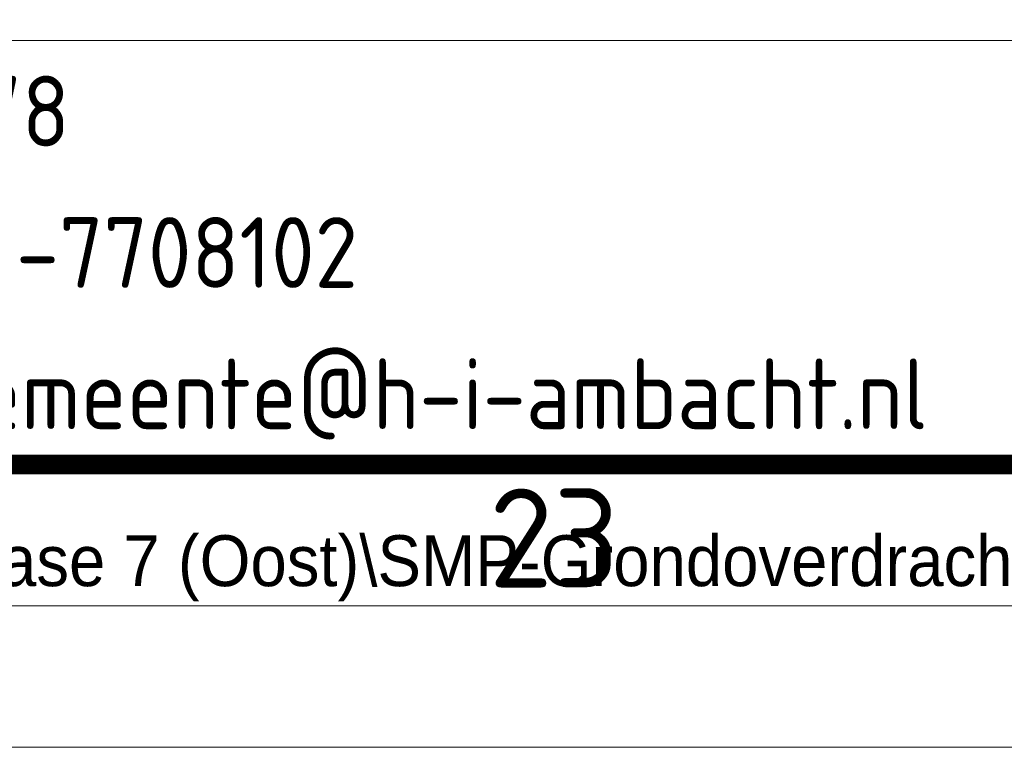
# Paper-space layout 'A0' of a CAD drawing. Header units: metres. Extents: x 0 to 1189, y 0 to 841.
# Tile 5 of 15: x 1101 to 1135, y 0 to 26. Entities that reach past the tile are written whole.
import ezdxf
from ezdxf.enums import TextEntityAlignment as Align

# ---------------------------------------------------------------- set-up
doc = ezdxf.new("R2010")
doc.units = ezdxf.units.M
doc.header["$LTSCALE"] = 0.5
doc.layers.get('0').update_dxf_attribs({"lineweight": 13})
for name, color, linetype, lineweight in [('22BMALSTBC_VOLGER-ZW', 7, 'Continuous', 13), ('X-XX-AL-TEKENBLAD-S @ 1', 7, 'Continuous', 13), ('X-XX-AL-TEKENBLAD_KADER-G', 7, 'Continuous', 13), ('X-XX-AL-TEKENBLAD_KADER_ROOSTERVERDELING-G', 7, 'Continuous', 13), ('X-XX-AL-TEKENBLAD_KADER_ROOSTERVERDELING-T35', 7, 'Continuous', 13)]:
    doc.layers.add(name, color=color, linetype=linetype, lineweight=lineweight)
doc.styles.add('ambacht', font='isocp.shx')
doc.styles.add('ISO', font='iso', dxfattribs={"height": 2.5})
doc.styles.add('NLCS-ISO', font='NLCS-ISO.ttf')
doc.styles.add('StagCAD', font='StagCAD.shx', dxfattribs={"width": 0.96})

# ---------------------------------------------------------------- blocks, each defined once
blk = doc.blocks.new('VOLGER-ZW')
blk.add_line((-170, 15), (-40, 15))
at = {"style": 'ambacht'}
for s, p in [('tel. 14078', (-90, 11.25)), ('fax. 078-7708102', (-90, 6.25)), ('email gemeente@h-i-ambacht.nl', (-90, 1.25))]:
    blk.add_text(s, height=2.5, dxfattribs=at).set_placement(p)
at = {"linetype": 'Continuous', "style": 'ISO', "width": 0.96}
blk.add_attdef('STATUS', text='', height=5, dxfattribs=at).set_placement((-0.871, 71.785), align=Align.RIGHT)
at = {"style": 'ambacht'}
for tag, p, height in [('PROJECTOMSCHRIJVING', (-142.5, 65.25), 3.5), ('TEKENINGNUMMER', (-38.75, 59.375), 3), ('ONDERDEELNAAM', (-142.5, 58.5), 3.5), ('WERKOMSCHRIJVING1', (-142.5, 52.25), 2.5), ('WERKOMSCHRIJVING2', (-142.5, 48.25), 2.5), ('BESTEKNUMMER', (-38.75, 47.5), 2.5), ('WERKOMSCHRIJVING3', (-142.5, 44.25), 2.5), ('WERKOMSCHRIJVING4', (-142.5, 40.25), 2.5), ('WERKOMSCHRIJVING5', (-142.5, 36.25), 2.5), ('SCHAAL', (-38.75, 36.25), 2.5), ('FORMAAT', (-18.75, 36.25), 2.5), ('LOCATIETEKENING', (-141.25, 31.25), 2.5), ('DATUMPLOT', (-38.75, 31.25), 2.5), ('TEKENAAR', (-161.25, 26.25), 2.5), ('DATUM', (-161.25, 21.25), 2.5), ('WIJZ1.', (-131.25, 21.25), 1.8), ('WIJZ2.', (-121.25, 21.25), 1.8), ('WIJZ3.', (-111.25, 21.25), 1.8), ('GEZ.', (-131.25, 16.25), 1.8), ('GEZ.', (-121.25, 16.25), 1.8), ('GEZ.', (-111.25, 16.25), 1.8)]:
    blk.add_attdef(tag, p, '', height=height, dxfattribs=at)
blk = doc.blocks.new('SAL-TEKENBLAD_A0-SO')
at = {"layer": 'X-XX-AL-TEKENBLAD_KADER-G'}
blk.add_line((0, 0), (1189, 0), dxfattribs=at)
at = {"layer": 'X-XX-AL-TEKENBLAD_KADER-G', "const_width": 0.7, "flags": 128}
blk.add_lwpolyline([(20, 10), (1179, 10), (1179, 831), (20, 831)], close=True, dxfattribs=at)
at = {"layer": 'X-XX-AL-TEKENBLAD_KADER_ROOSTERVERDELING-G'}
blk.add_line((15, 5), (1184, 5), dxfattribs=at)
at = {"layer": 'X-XX-AL-TEKENBLAD_KADER_ROOSTERVERDELING-T35', "lineweight": 35, "style": 'NLCS-ISO'}
blk.add_text('23', height=3.5, dxfattribs=at).set_placement((1119.5, 4.6), align=Align.BOTTOM_CENTER)

psp = doc.layouts.new('A0')

# ---------------------------------------------------------------- block references
at = {"layer": '22BMALSTBC_VOLGER-ZW'}
psp.add_blockref('VOLGER-ZW', (1179, 10), dxfattribs=at)
at = {"layer": 'X-XX-AL-TEKENBLAD-S @ 1'}
psp.add_blockref('SAL-TEKENBLAD_A0-SO', (0, 0), dxfattribs=at)

# ---------------------------------------------------------------- texts
at = {"insert": (1179, 7.5), "char_height": 1.8, "attachment_point": 3, "style": 'StagCAD'}
psp.add_mtext('T:\\\\Samenwerking\\\\Cad\\\\Autocad\\\\Volgerlanden\\\\Fase 7 (Oost)\\\\SMP-Grondoverdracht\\\\Cluster A2\\\\SMP03\\\\S-7.0-A2-SMP03.dwg', dxfattribs=at)

doc.saveas('drawing.dxf')
